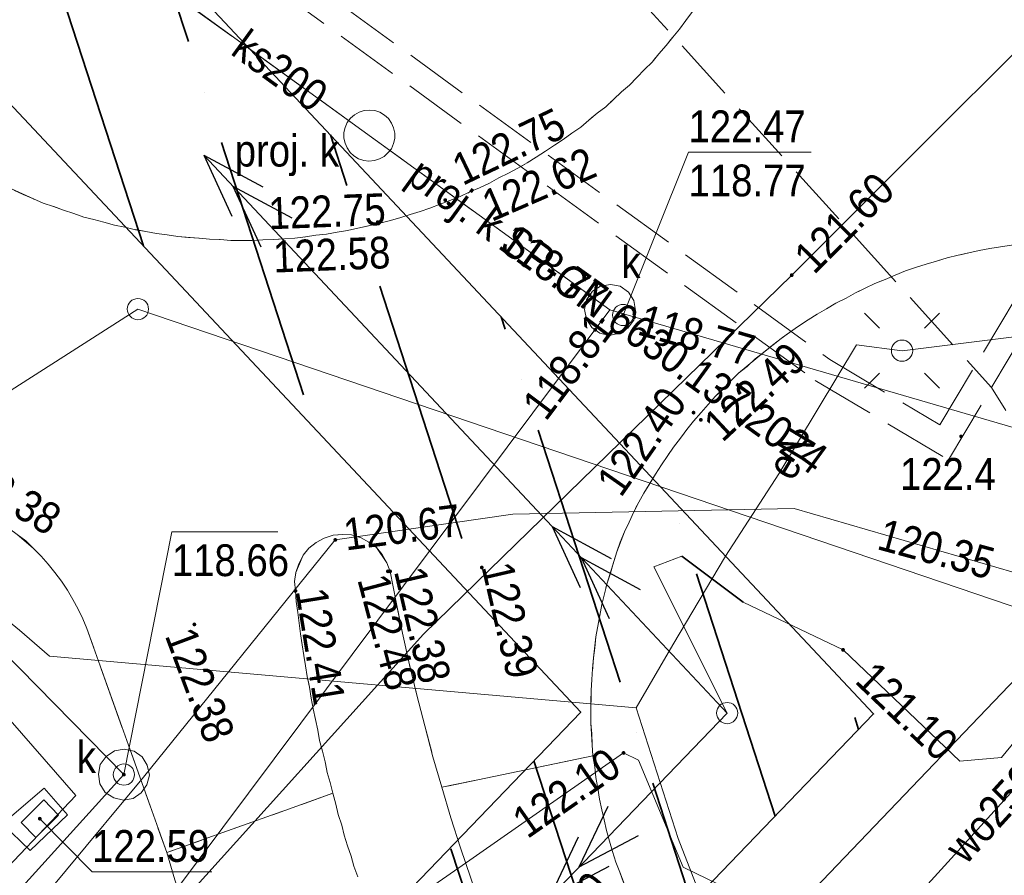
# Model space of a CAD drawing. Extents: x 0 to 6443539, y 0 to 5655063.
# Tile 17 of 64: x 6440803 to 6440826, y 5654964 to 5654985. Entities that reach past the tile are written whole.
import ezdxf
from ezdxf.enums import TextEntityAlignment as Align

# ---------------------------------------------------------------- set-up
doc = ezdxf.new("R2010")
doc.units = 0
doc.header["$MEASUREMENT"] = 0
for name, pattern in [('1.5_0.5', [2, 1.5, -0.5]), ('219-500', [0]), ('PRZER3-1', [4, 3, -1])]:
    doc.linetypes.add(name, pattern=pattern)
doc.layers.get('0').update_dxf_attribs({"color": 2, "linetype": 'CONTINUOUS', "lineweight": 5})
for name, color, linetype in [('202-punkt graniczny', 7, 'CONTINUOUS'), ('219-działka ewidencyjna', 7, 'CONTINUOUS'), ('jezdnia', 7, 'CONTINUOUS'), ('komora podziemna', 7, 'CONTINUOUS'), ('krawężnik', 7, 'CONTINUOUS'), ('latarnia', 7, 'CONTINUOUS'), ('obudowa ochronna przewodu', 7, 'CONTINUOUS'), ('pikieta naturalna', 7, 'CONTINUOUS'), ('pikieta naturalna-Atr2', 7, 'CONTINUOUS'), ('pikieta sztuczna', 7, 'CONTINUOUS'), ('pikieta sztuczna-Atr2', 7, 'CONTINUOUS'), ('przewód ciepłowniczy - ob. projektowany', 7, 'CONTINUOUS'), ('przewód elektroenergetyczny podziemny', 7, 'CONTINUOUS'), ('przewód elektroenergetyczny podziemny - ob. projektowany', 7, 'CONTINUOUS'), ('przewód elektroenergetyczny podziemny-Atr1', 7, 'CONTINUOUS'), ('przewód elektroenergetyczny średniego napięcia', 7, 'CONTINUOUS'), ('przewód gazowy', 7, 'CONTINUOUS'), ('przewód kanalizacyjny', 7, 'CONTINUOUS'), ('przewód kanalizacyjny - ob. projektowany', 7, 'CONTINUOUS'), ('przewód kanalizacyjny - ob. projektowany-Atr1', 7, 'CONTINUOUS'), ('przewód kanalizacyjny-Atr1', 7, 'CONTINUOUS'), ('przewód wodociągowy', 7, 'CONTINUOUS'), ('przewód wodociągowy-Atr1', 7, 'CONTINUOUS'), ('rzedna', 7, 'CONTINUOUS'), ('rzedna-Atr2', 7, 'CONTINUOUS'), ('rzedna-Atr3', 7, 'CONTINUOUS'), ('studnia kanalizacyjna - ob. projektowany', 7, 'CONTINUOUS'), ('studnia kanalizacyjna - ob. projektowany-Atr17', 7, 'CONTINUOUS'), ('słup przewodów napowietrznych', 7, 'CONTINUOUS'), ('właz do komory lub kanału - okrągły', 7, 'CONTINUOUS'), ('właz do komory lub kanału - okrągły-Atr17', 7, 'CONTINUOUS'), ('właz do komory lub kanału - prostokątny', 7, 'CONTINUOUS')]:
    doc.layers.add(name, color=color, linetype=linetype)
doc.layers.add('z - MPZT', color=121, linetype='PRZER3-1', lineweight=18)
doc.styles.add('MapaZas', font='geodezja.shx', dxfattribs={"width": 0.9})

# ---------------------------------------------------------------- blocks, each defined once
blk = doc.blocks.new('202')
at = {"color": 0, "linetype": 'Continuous', "lineweight": 0}
blk.add_circle((0, 0), 0.25, dxfattribs=at)
blk = doc.blocks.new('SM01')
at = {"color": 0, "linetype": 'Continuous', "lineweight": 13}
for p, q in [((-0.53, 0.531), (-0.883, 0.884)), ((0.531, 0.531), (0.884, 0.884)), ((-0.53, -0.53), (-0.883, -0.883)), ((0.531, -0.53), (0.884, -0.883))]:
    blk.add_line(p, q, dxfattribs=at)
blk.add_circle((0, 0), 0.25, dxfattribs=at)
blk = doc.blocks.new('PW01')
at = {"linetype": 'Continuous', "lineweight": 13}
h = blk.add_hatch(color=0, dxfattribs=at)
edge = h.paths.add_edge_path()
edge.add_arc((0, 0), 0.045, 0, 360)
blk = doc.blocks.new('US22')
at = {"color": 0, "linetype": 'Continuous', "lineweight": 13}
blk.add_circle((0, 0), 0.25, dxfattribs=at)
blk = doc.blocks.new('SUEP2')
at = {"color": 0, "linetype": 'Continuous'}
for p, q in [((5.027, 0), (3.527, 0.5)), ((6.027, 0), (4.527, 0.5)), ((17.027, 0), (15.527, 0.5)), ((18.027, 0), (16.527, 0.5)), ((0, 0), (6.027, 0)), ((5.027, 0), (3.527, -0.5)), ((6.027, 0), (4.527, -0.5)), ((6.027, 0), (18.027, 0)), ((17.027, 0), (15.527, -0.5)), ((18.027, 0), (16.527, -0.5))]:
    blk.add_line(p, q, dxfattribs=at)
blk = doc.blocks.new('SUPWP')
at = {"color": 0, "linetype": 'Continuous'}
blk.add_lwpolyline([(-0.375, -0.25), (0.375, -0.25), (0.375, 0.25), (-0.375, 0.25)], close=True, dxfattribs=at)
blk = doc.blocks.new('US15')
at = {"color": 0, "linetype": 'Continuous', "lineweight": 13}
blk.add_circle((0, 0), 0.25, dxfattribs=at)

msp = doc.modelspace()

# ---------------------------------------------------------------- hatches: boundary and pattern name
at = {"layer": 'z - MPZT', "linetype": 'Continuous', "lineweight": 35, "true_color": 0x636466}
h = msp.add_hatch(dxfattribs=at)
h.set_pattern_fill('ANSI36', color=251, scale=20, angle=63)
h.set_pattern_definition([(108, (0, 0), (-3.7295906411, 3.38832977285), [6.25, -1.25, 0, -1.25])])
h.paths.add_polyline_path([(6440790.454, 5654995.575), (6440794.569, 5654998.496), (6440822.998, 5654968.178), (6440789.27, 5654933.107), (6440785.932, 5654936.849), (6440816.103, 5654968.222)])

# ---------------------------------------------------------------- linework, layer by layer
at = {"layer": '219-działka ewidencyjna', "color": 3, "linetype": '219-500', "lineweight": 13, "flags": 128}
for points in [[(6440790.72, 5654968.16), (6440805.67, 5654977.72)], [(6440849.26, 5654962.9), (6440805.67, 5654977.72)]]:
    msp.add_lwpolyline(points, dxfattribs=at)
at = {"layer": 'jezdnia', "color": 7, "linetype": '1.5_0.5', "lineweight": 13, "flags": 128}
for points in [[(6440853.41, 5654981.62), (6440853.18, 5654981.71), (6440852.94, 5654981.82), (6440852.72, 5654981.92), (6440852.26, 5654982.13), (6440852.03, 5654982.24), (6440851.8, 5654982.35), (6440851.56, 5654982.45), (6440851.34, 5654982.56), (6440851.11, 5654982.66), (6440850.88, 5654982.77), (6440850.65, 5654982.88), (6440850.42, 5654982.99), (6440850.2, 5654983.09), (6440849.97, 5654983.19), (6440849.74, 5654983.31), (6440849.51, 5654983.41), (6440849.28, 5654983.53), (6440849.06, 5654983.63), (6440839.9, 5654987.26), (6440839.05, 5654987.55), (6440837.22, 5654988.24), (6440834.24, 5654989.36), (6440833.35, 5654989.68), (6440832.47, 5654990.08), (6440832.07, 5654990.28), (6440831.68, 5654990.51), (6440831.31, 5654990.74), (6440830.94, 5654991.01), (6440830.6, 5654991.3), (6440830.26, 5654991.59), (6440829.95, 5654991.91), (6440829.66, 5654992.24), (6440829.38, 5654992.6), (6440829.12, 5654992.96), (6440828.88, 5654993.34), (6440828.67, 5654993.73), (6440828.47, 5654994.13), (6440828.3, 5654994.55), (6440828.14, 5654994.96), (6440828.02, 5654995.39), (6440827.68, 5654996.98), (6440816.3, 5655010.93), (6440815.78, 5655011.01), (6440815.17, 5655011.17), (6440814.58, 5655011.38), (6440814.34, 5655011.45), (6440814.09, 5655011.53), (6440813.85, 5655011.6), (6440813.6, 5655011.67), (6440813.11, 5655011.8), (6440812.86, 5655011.85), (6440812.63, 5655011.91), (6440812.13, 5655012.01), (6440811.88, 5655012.06), (6440811.38, 5655012.14), (6440811.13, 5655012.17), (6440810.88, 5655012.21), (6440810.62, 5655012.24), (6440810.37, 5655012.27), (6440810.12, 5655012.29), (6440809.87, 5655012.31), (6440809.62, 5655012.33), (6440809.36, 5655012.34), (6440809.11, 5655012.36), (6440808.6, 5655012.38), (6440808.35, 5655012.38), (6440808.1, 5655012.38), (6440807.84, 5655012.37), (6440807.59, 5655012.37), (6440807.34, 5655012.36), (6440807.09, 5655012.35), (6440806.58, 5655012.31), (6440806.33, 5655012.29), (6440806.08, 5655012.26), (6440805.83, 5655012.24), (6440805.58, 5655012.2), (6440805.33, 5655012.17), (6440805.08, 5655012.13), (6440804.83, 5655012.09), (6440804.58, 5655012.04), (6440804.32, 5655011.99), (6440804.08, 5655011.95), (6440803.83, 5655011.89), (6440803.58, 5655011.84), (6440803.34, 5655011.78), (6440803.09, 5655011.72), (6440802.37, 5655011.51), (6440802.12, 5655011.43), (6440801.4, 5655011.2), (6440800.93, 5655011.02), (6440800.69, 5655010.93), (6440799.76, 5655010.53), (6440799.53, 5655010.42), (6440799.3, 5655010.32), (6440799.07, 5655010.2), (6440798.85, 5655010.09), (6440798.63, 5655009.97), (6440798.4, 5655009.85), (6440798.18, 5655009.73), (6440797.96, 5655009.6), (6440797.75, 5655009.47), (6440797.52, 5655009.34), (6440797.31, 5655009.21), (6440797.1, 5655009.07), (6440796.89, 5655008.93), (6440796.67, 5655008.79), (6440796.47, 5655008.65), (6440796.26, 5655008.5), (6440796.06, 5655008.35), (6440795.85, 5655008.2), (6440795.66, 5655008.04), (6440795.46, 5655007.88), (6440795.27, 5655007.73), (6440795.06, 5655007.56), (6440794.87, 5655007.4), (6440794.69, 5655007.24), (6440794.49, 5655007.06), (6440794.31, 5655006.89), (6440794.13, 5655006.72), (6440793.94, 5655006.54), (6440793.76, 5655006.36), (6440793.59, 5655006.19), (6440793.41, 5655006), (6440793.24, 5655005.82), (6440793.07, 5655005.64), (6440792.89, 5655005.44), (6440792.73, 5655005.25), (6440792.31, 5655004.57), (6440791.85, 5655003.92), (6440791.34, 5655003.31), (6440790.8, 5655002.72), (6440790.22, 5655002.17), (6440789.6, 5655001.66), (6440787.99, 5654986.22), (6440788.29, 5654985.8), (6440788.54, 5654985.35), (6440788.75, 5654984.88), (6440788.9, 5654984.4), (6440789.01, 5654983.89), (6440800.29, 5654973.52), (6440800.54, 5654973.47), (6440800.79, 5654973.42), (6440801.04, 5654973.35), (6440801.28, 5654973.27), (6440801.51, 5654973.18), (6440801.75, 5654973.08), (6440801.98, 5654972.97), (6440802.2, 5654972.84), (6440802.42, 5654972.71), (6440802.62, 5654972.56), (6440802.83, 5654972.41), (6440803.21, 5654972.08), (6440803.39, 5654971.9), (6440803.56, 5654971.71), (6440803.71, 5654971.51), (6440803.87, 5654971.31), (6440804.01, 5654971.1), (6440804.14, 5654970.88), (6440804.26, 5654970.65), (6440804.37, 5654970.42), (6440804.47, 5654970.19), (6440806.35, 5654964.91), (6440810.26, 5654966.31), (6440810.2, 5654966.56), (6440810.13, 5654966.8), (6440810.08, 5654967.05), (6440809.95, 5654967.55), (6440809.91, 5654967.8), (6440809.85, 5654968.05), (6440809.8, 5654968.3), (6440809.75, 5654968.55), (6440809.71, 5654968.81), (6440809.66, 5654969.06), (6440809.62, 5654969.31), (6440809.58, 5654969.56), (6440809.54, 5654969.81), (6440809.5, 5654970.07), (6440809.47, 5654970.32), (6440809.44, 5654970.57), (6440809.4, 5654970.83), (6440809.38, 5654971.08), (6440809.36, 5654971.3), (6440809.39, 5654971.51), (6440809.56, 5654971.92), (6440809.7, 5654972.09), (6440809.87, 5654972.22), (6440810.06, 5654972.32), (6440810.27, 5654972.39), (6440810.49, 5654972.41), (6440810.7, 5654972.4), (6440810.91, 5654972.34), (6440811.11, 5654972.23), (6440811.29, 5654972.1), (6440811.53, 5654971.74), (6440811.61, 5654971.54), (6440811.75, 5654970.81), (6440811.9, 5654970.08), (6440812.07, 5654969.34), (6440812.24, 5654968.62), (6440812.43, 5654967.9), (6440812.62, 5654967.17), (6440812.83, 5654966.45), (6440816.39, 5654967.19), (6440816.34, 5654967.96), (6440816.34, 5654968.22), (6440816.35, 5654968.73), (6440816.36, 5654968.99), (6440816.4, 5654969.5), (6440816.46, 5654970), (6440816.6, 5654970.76), (6440816.72, 5654971.26), (6440816.95, 5654972), (6440817.13, 5654972.47), (6440817.24, 5654972.7), (6440817.35, 5654972.94), (6440817.47, 5654973.17), (6440817.59, 5654973.38), (6440817.86, 5654973.83), (6440818, 5654974.05), (6440818.15, 5654974.27), (6440818.29, 5654974.47), (6440818.45, 5654974.68), (6440818.6, 5654974.88), (6440818.76, 5654975.08), (6440818.94, 5654975.28), (6440819.1, 5654975.47), (6440819.27, 5654975.66), (6440819.46, 5654975.84), (6440819.64, 5654976.03), (6440819.82, 5654976.21), (6440820.41, 5654976.7), (6440820.82, 5654977.03), (6440821.02, 5654977.17), (6440821.23, 5654977.32), (6440821.46, 5654977.47), (6440821.67, 5654977.6), (6440821.89, 5654977.73), (6440822.11, 5654977.86), (6440822.35, 5654977.98), (6440822.57, 5654978.1), (6440822.8, 5654978.21), (6440823.03, 5654978.32), (6440823.27, 5654978.42), (6440823.51, 5654978.52), (6440823.75, 5654978.62), (6440823.99, 5654978.7), (6440824.24, 5654978.78), (6440824.48, 5654978.85), (6440824.73, 5654978.93), (6440824.99, 5654978.99), (6440825.24, 5654979.05), (6440825.49, 5654979.1), (6440825.74, 5654979.15), (6440825.99, 5654979.19), (6440826.25, 5654979.23), (6440826.5, 5654979.27), (6440826.76, 5654979.29), (6440827.02, 5654979.32), (6440827.28, 5654979.34), (6440827.54, 5654979.35), (6440827.8, 5654979.35), (6440828.06, 5654979.36), (6440828.32, 5654979.35), (6440828.59, 5654979.35), (6440828.85, 5654979.32), (6440829.11, 5654979.31), (6440829.37, 5654979.28), (6440829.63, 5654979.25), (6440829.72, 5654979.24), (6440830.63, 5654979.04), (6440833.71, 5654978.34), (6440835.63, 5654977.89), (6440836.52, 5654977.67), (6440844.58, 5654975.7), (6440847.43, 5654975.05), (6440848.5, 5654974.81), (6440849.55, 5654974.57), (6440850.62, 5654974.34), (6440851.04, 5654974.25), (6440851.96, 5654978.03)], [(6440820.96, 5654994.8), (6440821, 5654994.55), (6440821.04, 5654994.3), (6440821.08, 5654994.05), (6440821.11, 5654993.8), (6440821.14, 5654993.55), (6440821.15, 5654993.3), (6440821.18, 5654993.05), (6440821.18, 5654992.8), (6440821.19, 5654992.54), (6440821.19, 5654992.29), (6440821.19, 5654992.04), (6440821.18, 5654991.79), (6440821.17, 5654991.53), (6440821.15, 5654991.28), (6440821.13, 5654991.03), (6440821.1, 5654990.78), (6440821.07, 5654990.53), (6440821.03, 5654990.28), (6440820.98, 5654990.03), (6440820.94, 5654989.78), (6440820.88, 5654989.53), (6440820.83, 5654989.28), (6440820.77, 5654989.04), (6440820.7, 5654988.79), (6440820.64, 5654988.55), (6440820.55, 5654988.32), (6440820.48, 5654988.07), (6440820.39, 5654987.84), (6440820.3, 5654987.6), (6440820.2, 5654987.36), (6440820.11, 5654987.13), (6440820.01, 5654986.91), (6440819.89, 5654986.67), (6440819.79, 5654986.45), (6440819.66, 5654986.22), (6440819.55, 5654986), (6440819.42, 5654985.79), (6440819.29, 5654985.57), (6440819.16, 5654985.35), (6440819.02, 5654985.14), (6440818.88, 5654984.92), (6440818.73, 5654984.73), (6440818.58, 5654984.52), (6440818.43, 5654984.32), (6440818.27, 5654984.13), (6440818.11, 5654983.93), (6440817.94, 5654983.74), (6440817.78, 5654983.54), (6440817.6, 5654983.37), (6440817.42, 5654983.18), (6440817.25, 5654983), (6440817.06, 5654982.84), (6440816.87, 5654982.66), (6440816.69, 5654982.49), (6440816.49, 5654982.34), (6440816.29, 5654982.17), (6440816.1, 5654982.01), (6440815.89, 5654981.87), (6440815.69, 5654981.72), (6440815.48, 5654981.58), (6440815.27, 5654981.44), (6440815.05, 5654981.3), (6440814.84, 5654981.17), (6440814.62, 5654981.04), (6440814.4, 5654980.92), (6440814.17, 5654980.81), (6440813.95, 5654980.69), (6440813.72, 5654980.58), (6440813.49, 5654980.48), (6440813.26, 5654980.37), (6440813.02, 5654980.28), (6440812.79, 5654980.19), (6440812.55, 5654980.1), (6440812.32, 5654980.02), (6440812.08, 5654979.95), (6440811.84, 5654979.87), (6440811.59, 5654979.8), (6440811.34, 5654979.74), (6440811.1, 5654979.68), (6440810.85, 5654979.63), (6440810.61, 5654979.57), (6440810.36, 5654979.53), (6440810.11, 5654979.49), (6440809.86, 5654979.46), (6440809.62, 5654979.42), (6440809.37, 5654979.39), (6440809.12, 5654979.38), (6440808.87, 5654979.36), (6440808.61, 5654979.35), (6440808.36, 5654979.34), (6440808.11, 5654979.34), (6440807.86, 5654979.34), (6440807.61, 5654979.36), (6440807.36, 5654979.37), (6440806.61, 5654979.43), (6440806.36, 5654979.47), (6440806.11, 5654979.5), (6440805.86, 5654979.55), (6440805.36, 5654979.65), (6440805.12, 5654979.7), (6440804.87, 5654979.77), (6440804.63, 5654979.83), (6440804.4, 5654979.89), (6440804.16, 5654979.97), (6440803.92, 5654980.05), (6440803.68, 5654980.14), (6440803.44, 5654980.22), (6440803.21, 5654980.32), (6440802.52, 5654980.63), (6440802.29, 5654980.74), (6440801.85, 5654980.97), (6440801.2, 5654981.36), (6440800.37, 5654981.93), (6440800.17, 5654982.08), (6440799.98, 5654982.24), (6440799.78, 5654982.4), (6440799.59, 5654982.56), (6440799.41, 5654982.73), (6440799.22, 5654982.9), (6440798.86, 5654983.26), (6440798.69, 5654983.44), (6440798.52, 5654983.62), (6440798.35, 5654983.8), (6440798.03, 5654984.19), (6440797.87, 5654984.39), (6440797.57, 5654984.8), (6440797.29, 5654985.2), (6440796.89, 5654985.85), (6440796.76, 5654986.07), (6440796.65, 5654986.3), (6440796.53, 5654986.52), (6440796.43, 5654986.74), (6440796.32, 5654986.97), (6440796.22, 5654987.2), (6440796.12, 5654987.44), (6440796.02, 5654987.67), (6440795.94, 5654987.9), (6440795.85, 5654988.14), (6440795.78, 5654988.37), (6440795.7, 5654988.61), (6440795.63, 5654988.86), (6440795.57, 5654989.1), (6440795.45, 5654989.59), (6440795.4, 5654989.84), (6440795.36, 5654990.08), (6440795.31, 5654990.33), (6440795.28, 5654990.58), (6440795.25, 5654990.83), (6440795.2, 5654991.33), (6440795.18, 5654991.58), (6440795.17, 5654991.83), (6440795.16, 5654992.08), (6440795.16, 5654992.58), (6440795.17, 5654992.84), (6440795.18, 5654993.09), (6440795.2, 5654993.34), (6440795.23, 5654993.85), (6440795.27, 5654994.1), (6440795.3, 5654994.35), (6440795.35, 5654994.6), (6440795.39, 5654994.85), (6440795.5, 5654995.34), (6440795.56, 5654995.59), (6440795.7, 5654996.08), (6440795.84, 5654996.56), (6440795.93, 5654996.8), (6440796.11, 5654997.27), (6440796.21, 5654997.51), (6440796.31, 5654997.74), (6440796.41, 5654997.96), (6440796.52, 5654998.19), (6440796.64, 5654998.42), (6440796.89, 5654998.87), (6440797.01, 5654999.08), (6440797.28, 5654999.51), (6440797.42, 5654999.72), (6440797.57, 5654999.92), (6440797.72, 5655000.13), (6440797.87, 5655000.33), (6440798.19, 5655000.72), (6440798.52, 5655001.11), (6440798.86, 5655001.48), (6440799.05, 5655001.66), (6440799.41, 5655002), (6440799.79, 5655002.33), (6440799.99, 5655002.5), (6440800.19, 5655002.66), (6440800.39, 5655002.8), (6440800.59, 5655002.95), (6440801.01, 5655003.24), (6440801.22, 5655003.38), (6440801.65, 5655003.64), (6440801.88, 5655003.77), (6440802.1, 5655003.88), (6440802.32, 5655004), (6440802.55, 5655004.1), (6440803.02, 5655004.32), (6440803.25, 5655004.41), (6440803.48, 5655004.51), (6440803.72, 5655004.59), (6440803.95, 5655004.68), (6440804.19, 5655004.76), (6440804.44, 5655004.83), (6440804.93, 5655004.97), (6440805.17, 5655005.03), (6440805.42, 5655005.08), (6440805.67, 5655005.13), (6440805.91, 5655005.17), (6440806.16, 5655005.22), (6440806.41, 5655005.26), (6440806.66, 5655005.29), (6440806.91, 5655005.32), (6440807.18, 5655005.33), (6440807.43, 5655005.35), (6440807.68, 5655005.36), (6440807.93, 5655005.37), (6440808.44, 5655005.37), (6440808.69, 5655005.35), (6440808.94, 5655005.34), (6440809.2, 5655005.33), (6440809.45, 5655005.3), (6440809.7, 5655005.28), (6440809.94, 5655005.24), (6440810.19, 5655005.21), (6440810.44, 5655005.16), (6440810.69, 5655005.12), (6440810.94, 5655005.06), (6440811.19, 5655005.01), (6440811.43, 5655004.94), (6440811.68, 5655004.88), (6440812.17, 5655004.73), (6440812.4, 5655004.65), (6440812.64, 5655004.56), (6440812.88, 5655004.47), (6440813.11, 5655004.37), (6440813.35, 5655004.28), (6440813.8, 5655004.06), (6440814.03, 5655003.95), (6440814.25, 5655003.83), (6440814.48, 5655003.71), (6440814.7, 5655003.59), (6440814.91, 5655003.46), (6440815.12, 5655003.33), (6440815.34, 5655003.18), (6440815.55, 5655003.04), (6440815.75, 5655002.9), (6440815.96, 5655002.74), (6440816.16, 5655002.59), (6440816.36, 5655002.44), (6440816.55, 5655002.27), (6440816.74, 5655002.11), (6440816.93, 5655001.93), (6440817.11, 5655001.76), (6440817.29, 5655001.59), (6440817.48, 5655001.41), (6440817.64, 5655001.23), (6440817.82, 5655001.04), (6440817.99, 5655000.86), (6440818.15, 5655000.66), (6440818.31, 5655000.47), (6440818.47, 5655000.27), (6440818.62, 5655000.06), (6440818.77, 5654999.86), (6440818.92, 5654999.66), (6440819.06, 5654999.45), (6440819.2, 5654999.23), (6440819.32, 5654999.02), (6440819.46, 5654998.8), (6440819.58, 5654998.59), (6440819.7, 5654998.36), (6440819.82, 5654998.13), (6440819.92, 5654997.91), (6440820.03, 5654997.68), (6440820.14, 5654997.45), (6440820.23, 5654997.21), (6440820.33, 5654996.98), (6440820.41, 5654996.74), (6440820.5, 5654996.51), (6440820.58, 5654996.27), (6440820.65, 5654996.03), (6440820.73, 5654995.78), (6440820.79, 5654995.53), (6440820.85, 5654995.29), (6440820.9, 5654995.04)]]:
    msp.add_lwpolyline(points, close=True, dxfattribs=at)
at = {"layer": 'jezdnia', "color": 7, "linetype": '1.5_0.5', "lineweight": 13}
for points in [[(6440817.2, 5654963.97), (6440817.02, 5654964.45), (6440816.93, 5654964.69), (6440816.85, 5654964.94), (6440816.78, 5654965.18), (6440816.71, 5654965.43), (6440816.65, 5654965.68), (6440816.6, 5654965.92), (6440816.54, 5654966.17), (6440816.5, 5654966.43), (6440816.46, 5654966.68), (6440816.43, 5654966.93), (6440816.39, 5654967.19), (6440812.83, 5654966.45), (6440813.04, 5654965.73), (6440813.27, 5654965.02), (6440813.51, 5654964.31)], [(6440810.85, 5654964.34), (6440810.76, 5654964.59), (6440810.69, 5654964.83), (6440810.61, 5654965.07), (6440810.53, 5654965.32), (6440810.47, 5654965.56), (6440810.39, 5654965.81), (6440810.33, 5654966.05), (6440810.26, 5654966.31), (6440806.35, 5654964.91), (6440806.54, 5654964.27)]]:
    msp.add_lwpolyline(points, dxfattribs=at)
at = {"layer": 'komora podziemna', "color": 32, "linetype": 'Continuous', "lineweight": 13, "flags": 128}
for points in [[(6440817.39, 5654977.69), (6440817.35, 5654977.46), (6440817.21, 5654977.27), (6440817.01, 5654977.15), (6440816.78, 5654977.1), (6440816.55, 5654977.15), (6440816.36, 5654977.29), (6440816.24, 5654977.48), (6440816.19, 5654977.71), (6440816.24, 5654977.94), (6440816.38, 5654978.14), (6440816.57, 5654978.26), (6440816.8, 5654978.3), (6440817.03, 5654978.26), (6440817.23, 5654978.12), (6440817.35, 5654977.92)], [(6440804.92, 5654967.18), (6440805.12, 5654967.31), (6440805.35, 5654967.35), (6440805.58, 5654967.3), (6440805.77, 5654967.17), (6440805.89, 5654966.97), (6440805.94, 5654966.74), (6440805.88, 5654966.51), (6440805.75, 5654966.32), (6440805.56, 5654966.19), (6440805.33, 5654966.15), (6440805.1, 5654966.2), (6440804.9, 5654966.33), (6440804.77, 5654966.53), (6440804.74, 5654966.76), (6440804.78, 5654966.99)]]:
    msp.add_lwpolyline(points, close=True, dxfattribs=at)
at = {"layer": 'komora podziemna', "color": 6, "linetype": 'Continuous', "lineweight": 13, "flags": 128}
for points in [[(6440798.92, 5654967), (6440801.43, 5654969.44), (6440804.21, 5654966.26), (6440801.28, 5654963.18), (6440798.55, 5654965.67), (6440799.31, 5654966.49)], [(6440803.46, 5654966.43), (6440804.01, 5654965.8), (6440803.13, 5654964.96), (6440802.48, 5654965.59)]]:
    msp.add_lwpolyline(points, close=True, dxfattribs=at)
at = {"layer": 'krawężnik', "color": 7, "linetype": 'Continuous', "lineweight": 13, "flags": 128}
for points in [[(6440811.34, 5654979.74), (6440811.59, 5654979.8), (6440811.84, 5654979.87), (6440812.08, 5654979.95), (6440812.32, 5654980.02), (6440812.55, 5654980.1), (6440812.79, 5654980.19), (6440813.02, 5654980.28), (6440813.26, 5654980.37), (6440813.49, 5654980.48), (6440813.72, 5654980.58), (6440813.95, 5654980.69), (6440814.17, 5654980.81), (6440814.4, 5654980.92), (6440814.62, 5654981.04), (6440814.84, 5654981.17), (6440815.05, 5654981.3), (6440815.27, 5654981.44), (6440815.48, 5654981.58), (6440815.69, 5654981.72), (6440815.89, 5654981.87), (6440816.1, 5654982.01), (6440816.29, 5654982.17), (6440816.49, 5654982.34), (6440816.69, 5654982.49), (6440816.87, 5654982.66), (6440817.06, 5654982.84), (6440817.25, 5654983), (6440817.42, 5654983.18), (6440817.6, 5654983.37), (6440817.78, 5654983.54), (6440817.94, 5654983.74), (6440818.11, 5654983.93), (6440818.27, 5654984.13), (6440818.43, 5654984.32), (6440818.58, 5654984.52), (6440818.73, 5654984.73)], [(6440802.75, 5654980.52), (6440802.97, 5654980.42), (6440803.21, 5654980.32), (6440803.44, 5654980.22), (6440803.68, 5654980.14), (6440803.92, 5654980.05), (6440804.16, 5654979.97), (6440804.4, 5654979.89), (6440804.63, 5654979.83), (6440804.87, 5654979.77), (6440805.12, 5654979.7), (6440805.36, 5654979.65), (6440805.61, 5654979.59), (6440805.86, 5654979.55), (6440806.11, 5654979.5), (6440806.36, 5654979.47), (6440806.61, 5654979.43), (6440806.86, 5654979.41), (6440807.11, 5654979.39), (6440807.36, 5654979.37), (6440807.61, 5654979.36), (6440807.86, 5654979.34), (6440808.11, 5654979.34), (6440808.36, 5654979.34), (6440808.61, 5654979.35), (6440808.87, 5654979.36), (6440809.12, 5654979.38), (6440809.37, 5654979.39), (6440809.62, 5654979.42), (6440809.86, 5654979.46), (6440810.11, 5654979.49), (6440810.36, 5654979.53), (6440810.61, 5654979.57), (6440810.85, 5654979.63), (6440811.1, 5654979.68), (6440811.34, 5654979.74)], [(6440826.25, 5654979.23), (6440825.99, 5654979.19), (6440825.74, 5654979.15), (6440825.49, 5654979.1), (6440825.24, 5654979.05), (6440824.99, 5654978.99), (6440824.73, 5654978.93), (6440824.48, 5654978.85), (6440824.24, 5654978.78), (6440823.99, 5654978.7), (6440823.75, 5654978.62), (6440823.51, 5654978.52), (6440823.27, 5654978.42), (6440823.03, 5654978.32), (6440822.8, 5654978.21), (6440822.57, 5654978.1), (6440822.35, 5654977.98), (6440822.11, 5654977.86), (6440821.89, 5654977.73), (6440821.67, 5654977.6), (6440821.46, 5654977.47), (6440821.23, 5654977.32), (6440821.02, 5654977.17), (6440820.82, 5654977.03), (6440820.62, 5654976.87), (6440820.41, 5654976.7), (6440820.21, 5654976.55), (6440820.02, 5654976.37), (6440819.82, 5654976.21), (6440819.64, 5654976.03), (6440819.46, 5654975.84), (6440819.27, 5654975.66), (6440819.1, 5654975.47), (6440818.94, 5654975.28), (6440818.76, 5654975.08), (6440818.6, 5654974.88), (6440818.45, 5654974.68), (6440818.29, 5654974.47), (6440818.15, 5654974.27), (6440818, 5654974.05), (6440817.86, 5654973.83), (6440817.73, 5654973.61), (6440817.59, 5654973.38), (6440817.47, 5654973.17), (6440817.35, 5654972.94), (6440817.24, 5654972.7), (6440817.13, 5654972.47)], [(6440804.47, 5654970.19), (6440804.37, 5654970.42), (6440804.26, 5654970.65), (6440804.14, 5654970.88), (6440804.01, 5654971.1), (6440803.87, 5654971.31), (6440803.71, 5654971.51), (6440803.56, 5654971.71), (6440803.39, 5654971.9), (6440803.21, 5654972.08), (6440803.03, 5654972.26), (6440802.83, 5654972.41)], [(6440811.61, 5654971.54), (6440811.53, 5654971.74), (6440811.42, 5654971.94), (6440811.29, 5654972.1), (6440811.11, 5654972.23), (6440810.91, 5654972.34), (6440810.7, 5654972.4), (6440810.49, 5654972.41), (6440810.27, 5654972.39), (6440810.06, 5654972.32), (6440809.87, 5654972.22), (6440809.7, 5654972.09), (6440809.56, 5654971.92), (6440809.46, 5654971.72), (6440809.39, 5654971.51), (6440809.36, 5654971.3), (6440809.38, 5654971.08)], [(6440817.13, 5654972.47), (6440817.03, 5654972.23), (6440816.95, 5654972), (6440816.87, 5654971.75), (6440816.8, 5654971.5), (6440816.72, 5654971.26), (6440816.66, 5654971.01), (6440816.6, 5654970.76), (6440816.55, 5654970.5), (6440816.5, 5654970.25), (6440816.46, 5654970), (6440816.43, 5654969.74), (6440816.4, 5654969.5), (6440816.38, 5654969.24), (6440816.36, 5654968.99), (6440816.35, 5654968.73), (6440816.34, 5654968.47), (6440816.34, 5654968.22), (6440816.34, 5654967.96), (6440816.36, 5654967.71), (6440816.37, 5654967.45), (6440816.39, 5654967.19), (6440816.43, 5654966.93), (6440816.46, 5654966.68), (6440816.5, 5654966.43), (6440816.54, 5654966.17), (6440816.6, 5654965.92), (6440816.65, 5654965.68), (6440816.71, 5654965.43), (6440816.78, 5654965.18), (6440816.85, 5654964.94), (6440816.93, 5654964.69), (6440817.02, 5654964.45), (6440817.11, 5654964.21)], [(6440815.13, 5654960.13), (6440814.83, 5654960.81), (6440814.55, 5654961.51), (6440814.27, 5654962.2), (6440814.01, 5654962.9), (6440813.75, 5654963.6), (6440813.51, 5654964.31), (6440813.27, 5654965.02), (6440813.04, 5654965.73), (6440812.83, 5654966.45), (6440812.62, 5654967.17), (6440812.43, 5654967.9), (6440812.24, 5654968.62), (6440812.07, 5654969.34), (6440811.9, 5654970.08), (6440811.75, 5654970.81), (6440811.61, 5654971.54)], [(6440809.38, 5654971.08), (6440809.4, 5654970.83), (6440809.44, 5654970.57), (6440809.47, 5654970.32), (6440809.5, 5654970.07), (6440809.54, 5654969.81), (6440809.58, 5654969.56), (6440809.62, 5654969.31), (6440809.66, 5654969.06), (6440809.71, 5654968.81), (6440809.75, 5654968.55), (6440809.8, 5654968.3), (6440809.85, 5654968.05), (6440809.91, 5654967.8), (6440809.95, 5654967.55), (6440810.02, 5654967.3), (6440810.08, 5654967.05), (6440810.13, 5654966.8), (6440810.2, 5654966.56), (6440810.26, 5654966.31), (6440810.33, 5654966.05), (6440810.39, 5654965.81), (6440810.47, 5654965.56), (6440810.53, 5654965.32), (6440810.61, 5654965.07), (6440810.69, 5654964.83), (6440810.76, 5654964.59), (6440810.85, 5654964.34)], [(6440804.47, 5654970.19), (6440806.35, 5654964.91)], [(6440810.57, 5654955.18), (6440810.24, 5654955.75), (6440809.92, 5654956.34), (6440809.61, 5654956.92), (6440809.31, 5654957.52), (6440809.01, 5654958.12), (6440808.73, 5654958.71), (6440808.46, 5654959.32), (6440808.19, 5654959.92), (6440807.93, 5654960.54), (6440807.67, 5654961.15), (6440807.43, 5654961.76), (6440807.19, 5654962.39), (6440806.97, 5654963.01), (6440806.75, 5654963.64), (6440806.54, 5654964.27), (6440806.35, 5654964.91)]]:
    msp.add_lwpolyline(points, dxfattribs=at)
at = {"layer": 'obudowa ochronna przewodu', "color": 7, "linetype": 'Continuous', "lineweight": 35, "flags": 128}
msp.add_lwpolyline([(6440819.93, 5654970.81), (6440818.48, 5654971.9)], dxfattribs=at)
at = {"layer": 'przewód ciepłowniczy - ob. projektowany', "color": 212, "linetype": '1.5_0.5', "lineweight": 13}
for points in [[(6440779.9, 5654978.44), (6440800.77, 5654991.93), (6440821.97, 5654976.53), (6440824.56, 5654974.99), (6440849.676, 5655017.026)], [(6440780.23, 5654977.93), (6440800.75, 5654991.21), (6440821.62, 5654976.04), (6440824.76, 5654974.17), (6440850.104, 5655016.579)]]:
    msp.add_lwpolyline(points, dxfattribs=at)
at = {"layer": 'przewód elektroenergetyczny podziemny', "color": 1, "linetype": 'Continuous', "lineweight": 13}
for points in [[(6440819.55, 5654968.2), (6440817.82, 5654971.65), (6440818.48, 5654971.9), (6440819.93, 5654970.81), (6440822.28, 5654969.69), (6440825.03, 5654967.07), (6440826.01, 5654967.15), (6440827.7, 5654969.2), (6440832.77, 5654974.08), (6440833.78, 5654974.99), (6440834.36, 5654976.24), (6440843.03, 5654993.55), (6440845.07, 5654997.66), (6440844.27, 5654998.5), (6440838.23, 5655002.52), (6440837.28, 5655003.25), (6440837.97, 5655004.79), (6440844.46, 5655015.52), (6440842.75, 5655016.78), (6440842.43, 5655017.01), (6440845.247, 5655021.651)], [(6440851.461, 5655015.163), (6440848.42, 5655009.85), (6440842.02, 5654999.46), (6440835.85, 5654993.29), (6440829.64, 5654987.09), (6440821.07, 5654978.52), (6440812.4, 5654970.06), (6440806.55, 5654963.57), (6440798.73, 5654955.06), (6440789.69, 5654944.84), (6440781.78, 5654936.2), (6440773.08, 5654928.33), (6440760.62, 5654916.78), (6440755.811, 5654912.615)]]:
    msp.add_lwpolyline(points, dxfattribs=at)
at = {"layer": 'przewód elektroenergetyczny podziemny', "color": 1, "linetype": 'Continuous', "lineweight": 13, "flags": 128}
for points in [[(6440817.41, 5654968.32), (6440803.59, 5654969.54), (6440802.88, 5654970.15), (6440801.96, 5654970.9), (6440800.73, 5654972.27), (6440787.01, 5654985.73)], [(6440784.75, 5654978.79), (6440785.46, 5654978.58), (6440792.81, 5654970.26), (6440803.49, 5654958.23), (6440808.13, 5654961.01), (6440813.23, 5654964.55), (6440817.11, 5654967.26), (6440817.46, 5654967.09), (6440818.51, 5654964.57), (6440820.76, 5654963.48), (6440832.88, 5654962.99), (6440835.61, 5654959.59), (6440835.3, 5654959.28), (6440835.32, 5654958.96)], [(6440829.54, 5654978.27), (6440828.89, 5654977.39), (6440823.67, 5654976.74), (6440822.6, 5654976.88), (6440820.77, 5654973.84), (6440819.51, 5654971.9), (6440818.27, 5654969.81), (6440817.41, 5654968.32)], [(6440827.42, 5654970.13), (6440815.81, 5654958), (6440813.13, 5654955.41), (6440812.32, 5654954.46), (6440805.79, 5654948.16), (6440802.14, 5654944.08)], [(6440817.41, 5654968.32), (6440818.4, 5654965.24), (6440819.34, 5654962.82), (6440820.97, 5654958.77), (6440821.68, 5654956.78), (6440822.24, 5654955.87)]]:
    msp.add_lwpolyline(points, dxfattribs=at)
at = {"layer": 'przewód elektroenergetyczny podziemny - ob. projektowany', "color": 1, "linetype": '1.5_0.5', "lineweight": 13, "flags": 128}
msp.add_lwpolyline([(6440754.17, 5654966.66), (6440754.65, 5654967.15), (6440749.37, 5654972.3), (6440763.65, 5654987.24), (6440778.65, 5655003.09), (6440782.69, 5654999.55), (6440793.78, 5655010.47), (6440794.09, 5655010.57), (6440794.44, 5655010.48), (6440812.82, 5654990.18), (6440825.78, 5654975.87), (6440836.06, 5654959.34), (6440835.78, 5654959.04)], dxfattribs=at)
at = {"layer": 'przewód gazowy', "color": 40, "linetype": 'Continuous', "lineweight": 13, "flags": 128}
msp.add_lwpolyline([(6440828.56, 5654975), (6440826.31, 5654971.51), (6440821.13, 5654973.02), (6440814.5, 5654972.89), (6440810.32, 5654972.28), (6440805.8, 5654966.69), (6440800.35, 5654960.14), (6440796.92, 5654955.82), (6440793.74, 5654952.45)], dxfattribs=at)
at = {"layer": 'przewód kanalizacyjny', "color": 34, "linetype": 'Continuous', "lineweight": 13, "flags": 128}
for points in [[(6440805.34, 5654966.75), (6440771.42, 5655001.34)], [(6440816.79, 5654977.7), (6440801.25, 5654988.97)], [(6440816.79, 5654977.7), (6440796.13, 5654950.07)], [(6440816.79, 5654977.7), (6440848.87, 5654968.34), (6440890.06, 5654957.29), (6440901.47, 5654954.14)], [(6440792.96, 5654953.23), (6440798.27, 5654958.94), (6440805.34, 5654966.75)]]:
    msp.add_lwpolyline(points, dxfattribs=at)
at = {"layer": 'przewód kanalizacyjny - ob. projektowany', "color": 34, "linetype": '1.5_0.5', "lineweight": 13, "flags": 128}
for points in [[(6440811.12, 5654981.81), (6440800.67, 5654989.37), (6440781.61, 5655002.36), (6440770.58, 5655010.35), (6440749.24, 5654990.71), (6440755.99, 5654982.96), (6440751.08, 5654983.85), (6440744.73, 5654990.58)], [(6440816.79, 5654977.7), (6440811.12, 5654981.81)]]:
    msp.add_lwpolyline(points, dxfattribs=at)
at = {"layer": 'przewód wodociągowy', "color": 5, "linetype": 'Continuous', "lineweight": 13, "flags": 128}
msp.add_lwpolyline([(6440803.94, 5654942.27), (6440805.94, 5654944.22), (6440819.58, 5654959), (6440828.74, 5654969.08), (6440839.41, 5654978.78)], dxfattribs=at)
at = {"layer": 'rzedna-Atr2', "color": 7, "lineweight": 13, "flags": 128}
for points in [[(6440817.1, 5654977.58), (6440818.64, 5654981.42), (6440821.531, 5654981.42)], [(6440805.34, 5654966.75), (6440806.47, 5654972.47), (6440808.968, 5654972.47)], [(6440803.36, 5654965.71), (6440804.59, 5654964.46), (6440807.412, 5654964.46)]]:
    msp.add_lwpolyline(points, dxfattribs=at)
at = {"layer": 'studnia kanalizacyjna - ob. projektowany', "color": 34, "linetype": 'Continuous', "lineweight": 13, "flags": 128}
msp.add_lwpolyline([(6440810.67, 5654981.41), (6440810.6, 5654981.52), (6440810.55, 5654981.63), (6440810.52, 5654981.75), (6440810.52, 5654981.88), (6440810.55, 5654982), (6440810.6, 5654982.12), (6440810.68, 5654982.22), (6440810.77, 5654982.3), (6440810.88, 5654982.36), (6440811, 5654982.4), (6440811.13, 5654982.41), (6440811.25, 5654982.4), (6440811.37, 5654982.36), (6440811.48, 5654982.29), (6440811.57, 5654982.21), (6440811.64, 5654982.1), (6440811.69, 5654981.99), (6440811.72, 5654981.87), (6440811.72, 5654981.74), (6440811.69, 5654981.62), (6440811.64, 5654981.5), (6440811.56, 5654981.4), (6440811.47, 5654981.32), (6440811.36, 5654981.26), (6440811.24, 5654981.22), (6440811.11, 5654981.21), (6440810.99, 5654981.22), (6440810.87, 5654981.26), (6440810.76, 5654981.33)], close=True, dxfattribs=at)
at = {"layer": 'z - MPZT', "color": 251, "linetype": 'Continuous', "lineweight": 35, "true_color": 0x636466}
msp.add_lwpolyline([(6440790.454, 5654995.575), (6440794.569, 5654998.496), (6440822.998, 5654968.178), (6440789.27, 5654933.107), (6440785.932, 5654936.849), (6440816.103, 5654968.222), (6440790.454, 5654995.575)], dxfattribs=at)

# ---------------------------------------------------------------- block references
at = {"layer": '202-punkt graniczny', "color": 3, "linetype": 'Continuous', "lineweight": 13}
msp.add_blockref('202', (6440805.67, 5654977.72), dxfattribs=at)
at = {"layer": 'latarnia', "color": 7, "linetype": 'Continuous', "lineweight": 13}
msp.add_blockref('SM01', (6440823.67, 5654976.74), dxfattribs=at)
at = {"layer": 'pikieta naturalna', "color": 7, "linetype": 'Continuous', "lineweight": 13}
msp.add_blockref('PW01', (6440825.06, 5654974.72), dxfattribs=at)
at = {"layer": 'pikieta sztuczna', "color": 7, "linetype": 'Continuous', "lineweight": 13}
for p in [(6440812.91, 5654980.29), (6440812.99, 5654980.21), (6440811.32, 5654979.77), (6440811.34, 5654979.74), (6440818.76, 5654975.28), (6440818.93, 5654975.11), (6440813.77, 5654971.63), (6440811.56, 5654971.54), (6440811.61, 5654971.54), (6440809.38, 5654971.08), (6440807, 5654970.29)]:
    msp.add_blockref('PW01', p, dxfattribs=at)
at = {"layer": 'przewód elektroenergetyczny średniego napięcia', "color": 1, "linetype": 'Continuous', "lineweight": 13}
for rotation in [133.158, 226.119]:
    msp.add_blockref('SUEP2', (6440819.55, 5654968.2), dxfattribs=dict(at, rotation=rotation))
at = {"layer": 'rzedna', "color": 1, "linetype": 'Continuous', "lineweight": 13}
for p in [(6440821.07, 5654978.52), (6440822.28, 5654969.69), (6440817.11, 5654967.26)]:
    msp.add_blockref('PW01', p, dxfattribs=at)
at = {"layer": 'rzedna', "color": 34, "linetype": 'Continuous', "lineweight": 13}
for p in [(6440816.31, 5654978.05), (6440817.1, 5654977.58), (6440817.36, 5654977.53), (6440816.44, 5654977.23), (6440805.34, 5654966.75)]:
    msp.add_blockref('PW01', p, dxfattribs=at)
at = {"layer": 'rzedna', "color": 40, "linetype": 'Continuous', "lineweight": 13}
msp.add_blockref('PW01', (6440810.32, 5654972.28), dxfattribs=at)
at = {"layer": 'rzedna', "color": 6, "linetype": 'Continuous', "lineweight": 13}
msp.add_blockref('PW01', (6440803.36, 5654965.71), dxfattribs=at)
at = {"layer": 'słup przewodów napowietrznych', "color": 7, "linetype": 'Continuous', "lineweight": 13}
msp.add_blockref('US15', (6440819.55, 5654968.2), dxfattribs=at)
at = {"layer": 'właz do komory lub kanału - okrągły', "color": 7, "linetype": 'Continuous', "lineweight": 13}
for p in [(6440817.1, 5654977.58), (6440805.34, 5654966.75)]:
    msp.add_blockref('US22', p, dxfattribs=at)
at = {"layer": 'właz do komory lub kanału - prostokątny', "color": 7, "linetype": 'Continuous', "lineweight": 13, "rotation": 224.68}
msp.add_blockref('SUPWP', (6440803.36, 5654965.71), dxfattribs=at)

# ---------------------------------------------------------------- texts
at = {"layer": 'pikieta naturalna-Atr2', "color": 7, "lineweight": 13, "style": 'MapaZas', "width": 0.9}
msp.add_text('122.4', height=0.75, dxfattribs=at).set_placement((6440823.62, 5654974.21), align=Align.TOP_LEFT)
at = {"layer": 'pikieta sztuczna-Atr2', "color": 7, "lineweight": 13, "style": 'MapaZas', "width": 0.9}
for s, rotation, p in [('122.75', 25.56, (6440813.32, 5654980.62)), ('122.62', 23.498, (6440814, 5654979.77)), ('122.75', 2.202, (6440808.76, 5654979.6)), ('122.58', 2.202, (6440808.87, 5654978.58)), ('122.38', 328.607, (6440801.19, 5654973.8)), ('122.39', 283.057, (6440813.76, 5654971.65)), ('122.38', 283.057, (6440811.7, 5654971.54)), ('122.41', 279.207, (6440809.38, 5654971.08))]:
    msp.add_text(s, height=0.75, rotation=rotation, dxfattribs=at).set_placement(p)
for s, rotation, p in [('122.49', 43.009, (6440818.93, 5654975.11)), ('122.48', 284.83, (6440811.56, 5654971.54)), ('122.38', 290.57, (6440807, 5654970.29))]:
    msp.add_text(s, height=0.75, rotation=rotation, dxfattribs=at).set_placement(p, align=Align.TOP_LEFT)
msp.add_text('122.40', height=0.75, rotation=55.008, dxfattribs=at).set_placement((6440817.84, 5654974.39), align=Align.CENTER)
at = {"layer": 'przewód elektroenergetyczny podziemny-Atr1', "color": 1, "lineweight": 13, "style": 'MapaZas', "width": 0.9}
msp.add_text('eN', height=0.75, rotation=58.949, dxfattribs=at).set_placement((6440821.06, 5654974.32), align=Align.MIDDLE_CENTER)
at = {"layer": 'przewód kanalizacyjny - ob. projektowany-Atr1', "color": 34, "lineweight": 13, "style": 'MapaZas', "width": 0.9}
msp.add_text('proj. k SP-GN.6630.137.2024', height=0.75, rotation=324.063, dxfattribs=at).set_placement((6440812.18, 5654981.04), align=Align.MIDDLE_LEFT)
at = {"layer": 'przewód kanalizacyjny-Atr1', "color": 34, "lineweight": 13, "style": 'MapaZas', "width": 0.9}
msp.add_text('ks200', height=0.75, rotation=324.049, dxfattribs=at).set_placement((6440809.02, 5654983.34), align=Align.MIDDLE_CENTER)
at = {"layer": 'przewód wodociągowy-Atr1', "color": 5, "lineweight": 13, "style": 'MapaZas', "width": 0.9}
msp.add_text('wo250', height=0.75, rotation=47.74, dxfattribs=at).set_placement((6440825.79, 5654965.84), align=Align.MIDDLE_CENTER)
at = {"layer": 'rzedna-Atr2', "color": 7, "lineweight": 13, "style": 'MapaZas', "width": 0.9}
for s, p in [('122.47', (6440818.64, 5654981.428)), ('122.59', (6440804.59, 5654964.468))]:
    msp.add_text(s, height=0.75, dxfattribs=at).set_placement(p, align=Align.BOTTOM_LEFT)
at = {"layer": 'rzedna-Atr2', "color": 1, "lineweight": 13, "style": 'MapaZas', "width": 0.9}
for s, rotation, p in [('121.60', 45, (6440821.33, 5654978.78)), ('121.10', 316.386, (6440822.79, 5654969.2)), ('122.10', 34.933, (6440814.63, 5654965.53)), ('120.90', 47.37, (6440814.7, 5654962.24))]:
    msp.add_text(s, height=0.75, rotation=rotation, dxfattribs=at).set_placement(p, align=Align.MIDDLE_LEFT)
at = {"layer": 'rzedna-Atr2', "color": 34, "lineweight": 13, "style": 'MapaZas', "width": 0.9}
for s, rotation, p in [('118.77', 324.583, (6440814.34, 5654979.48)), ('118.77', 343.733, (6440817.51, 5654977.49)), ('118.81', 53.177, (6440814.98, 5654975.28))]:
    msp.add_text(s, height=0.75, rotation=rotation, dxfattribs=at).set_placement(p, align=Align.MIDDLE_LEFT)
at = {"layer": 'rzedna-Atr2', "color": 40, "lineweight": 13, "style": 'MapaZas', "width": 0.9}
for s, rotation, p in [('120.67', 7.345, (6440810.57, 5654972.03)), ('120.35', 344.753, (6440823.05, 5654972.07))]:
    msp.add_text(s, height=0.75, rotation=rotation, dxfattribs=at).set_placement(p)
at = {"layer": 'rzedna-Atr3', "color": 7, "lineweight": 13, "style": 'MapaZas', "width": 0.9}
for s, p in [('118.77', (6440818.64, 5654980.152)), ('118.66', (6440806.47, 5654971.202))]:
    msp.add_text(s, height=0.75, dxfattribs=at).set_placement(p, align=Align.BOTTOM_LEFT)
at = {"layer": 'studnia kanalizacyjna - ob. projektowany-Atr17', "color": 34, "lineweight": 13, "style": 'MapaZas', "width": 0.9}
msp.add_text('proj. k', height=0.75, dxfattribs=at).set_placement((6440807.95, 5654981.08))
at = {"layer": 'właz do komory lub kanału - okrągły-Atr17', "color": 7, "lineweight": 13, "style": 'MapaZas', "width": 0.9}
for p in [(6440817.06, 5654978.45), (6440804.23, 5654966.79)]:
    msp.add_text('k', height=0.75, dxfattribs=at).set_placement(p)

doc.saveas('drawing.dxf')
